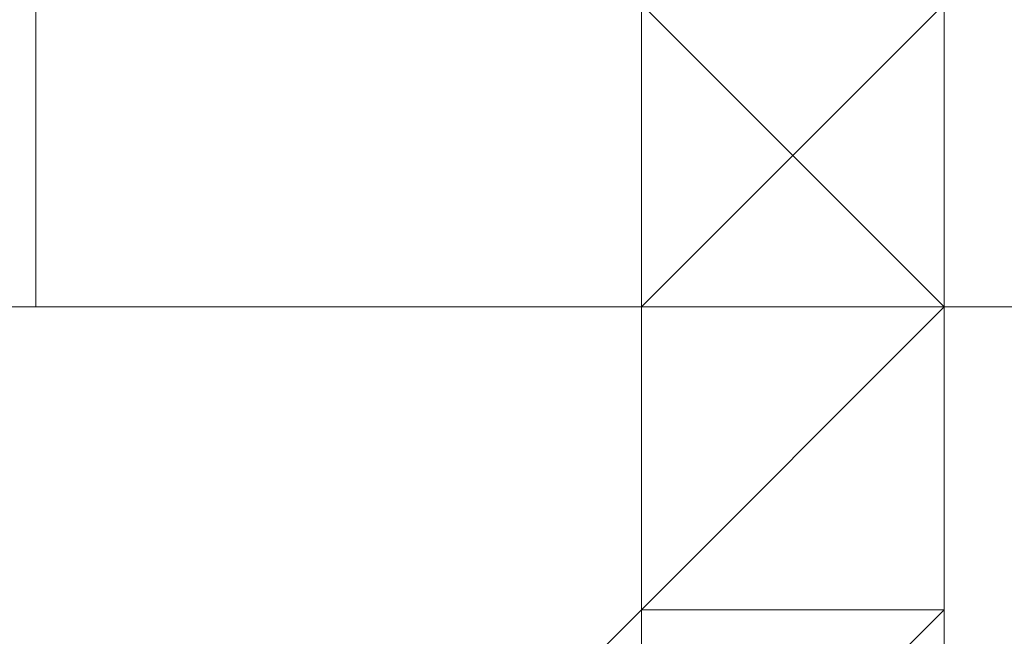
# Model space of a CAD drawing. Header units: inches. Extents: x -79624 to 52587, y -27526 to 10116.
# Tile 168 of 256: x 5666 to 5695, y -7676 to -7658. Entities that reach past the tile are written whole.
import ezdxf
from ezdxf import colors
from ezdxf.entities.mleader import LeaderData, LeaderLine
from ezdxf.math import Vec2, Vec3

# ---------------------------------------------------------------- set-up
doc = ezdxf.new("R2010")
doc.units = ezdxf.units.IN
doc.header["$MEASUREMENT"] = 0
doc.layers.add('- განათება', color=7, linetype='Continuous')
doc.layers.add('Dimensioning - General', color=7, linetype='Continuous')
doc.layers.add('- მექანიკური ნაწილი', color=7, linetype='Continuous', lineweight=18)
doc.styles.add('CT', font='ARIALN.TTF', dxfattribs={"height": 200})
doc.styles.add('GENERATED_STYLE_1', font='txt')
doc.dimstyles.new('GENERATED_STYLE__1', dxfattribs={"dimtxt": 100, "dimasz": 76, "dimexe": 0.18, "dimexo": 0.0625, "dimgap": 0, "dimtad": 0, "dimdec": 0, "dimlfac": 0.1, "dimzin": 0, "dimdsep": 46, "dimtxsty": 'GENERATED_STYLE_1', "dimblk": 'ARROWHEAD_5', "dimblk1": 'ARROWHEAD_5', "dimblk2": 'ARROWHEAD_5', "dimcen": 0.09, "dimse1": 1, "dimse2": 1, "dimclrd": 7, "dimclre": 7, "dimclrt": 7, "dimadec": 0, "dimazin": 0, "dimtfac": 1, "dimtdec": 4, "dimtmove": 0, "dimatfit": 3, "dimfxl": 1, "dimtolj": 1, "dimtzin": 0, "dimarcsym": 0})

# ---------------------------------------------------------------- blocks, each defined once
blk = doc.blocks.new('ARROWHEAD_5')
at = {"linetype": 'Continuous', "lineweight": 0}
blk.add_hatch(color=0, dxfattribs=at).paths.add_polyline_path([(-1, 0.2679), (0, 0), (-1, -0.2679)])
at = {"color": 0, "linetype": 'Continuous', "lineweight": 0}
blk.add_line((0, 0), (-1, 0), dxfattribs=at)
blk = doc.blocks.new('*D249')
at = {"layer": 'Defpoints', "color": 0, "linetype": 'Continuous', "transparency": 16777216}
for p in [(358.556, 209.203), (25258.556, 209.203), (1258.556, -26125.722)]:
    blk.add_point(p, dxfattribs=at)
at = {"layer": 'Dimensioning - General', "color": 7, "linetype": 'Continuous', "lineweight": -2, "transparency": 16777216}
for p, q in [((358.556, 133.203), (358.556, -12795.724)), ((358.556, -26049.722), (358.556, -13148.104))]:
    blk.add_line(p, q, dxfattribs=at)
at = {"layer": 'Dimensioning - General', "color": 7, "linetype": 'Continuous', "lineweight": -2, "transparency": 16777216, "xscale": 76.00000000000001, "yscale": 76.00000000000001, "zscale": 76.00000000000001}
for p, rotation in [((358.556, 209.203), 90), ((358.556, -26125.722), 270)]:
    blk.add_blockref('ARROWHEAD_5', p, dxfattribs=dict(at, rotation=rotation))
at = {"layer": 'Dimensioning - General', "color": 7, "linetype": 'Continuous', "lineweight": 13, "transparency": 16777216, "insert": (358.556, -12971.914), "char_height": 100, "attachment_point": 5, "rotation": 90, "style": 'GENERATED_STYLE_1'}
blk.add_mtext('\\A1;2633', dxfattribs=at)
blk = doc.blocks.new('_DotSmall')
at = {"color": 0, "linetype": 'ByBlock', "const_width": 0.5}
blk.add_lwpolyline([(-0.0625, 0, 1), (0.0625, 0, 1)], format="xyb", close=True, dxfattribs=at)

msp = doc.modelspace()

# ---------------------------------------------------------------- linework, layer by layer
at = {"layer": '- მექანიკური ნაწილი', "color": 7, "lineweight": 0}
for points in [[(5782.86193, -7037.67465), (5728.96977, -7037.67465), (5684.05963, -7037.67465), (5684.05963, -7199.35115), (5684.05963, -7702.34471), (5657.11354, -7702.34471), (5657.11354, -7855.03918), (5639.14949, -7855.03918), (5639.14949, -7890.96729)], [(5684.05963, -7199.35115), (5684.05963, -7702.34471), (5657.11354, -7702.34471), (5684.05963, -7702.34471), (5684.05963, -7855.03918), (5657.11354, -7855.03918), (5639.14949, -7855.03918), (5639.14949, -7890.96729)], [(5728.96977, -7199.35115), (5684.05963, -7199.35115), (5684.05963, -7702.34471)], [(5728.96977, -7199.35115), (5728.96977, -7702.34471), (5684.05963, -7702.34471), (5684.05963, -7199.35115)]]:
    msp.add_lwpolyline(points, dxfattribs=at)
msp.add_lwpolyline([(5648.13152, -7621.50646), (5881.66424, -7621.50646), (5863.70018, -7666.4166), (5630.16746, -7666.4166)], close=True, dxfattribs=at)
at = {"layer": '- მექანიკური ნაწილი', "lineweight": 0}
for points in [[(5630.16746, -7684.38065), (5630.16746, -7675.39862), (5621.18543, -7666.4166), (5621.18543, -7657.43457), (5630.16746, -7648.45254), (5630.16746, -7639.47051), (5639.14949, -7630.48848), (5648.13152, -7630.48848), (5657.11354, -7630.48848), (5666.09557, -7630.48848), (5675.0776, -7630.48848), (5684.05963, -7639.47051), (5693.04166, -7648.45254), (5693.04166, -7657.43457), (5693.04166, -7666.4166), (5693.04166, -7675.39862), (5684.05963, -7684.38065)], [(5666.09557, -7666.4166), (5666.09557, -7657.43457), (5666.09557, -7666.4166)], [(5684.05963, -7657.43457), (5684.05963, -7666.4166), (5684.05963, -7657.43457)], [(5684.05963, -7657.43457), (5684.05963, -7666.4166), (5684.05963, -7657.43457)], [(5684.05963, -7666.4166), (5684.05963, -7657.43457), (5684.05963, -7666.4166)], [(5684.05963, -7666.4166), (5684.05963, -7657.43457), (5684.05963, -7666.4166)], [(5684.05963, -7657.43457), (5684.05963, -7666.4166), (5684.05963, -7657.43457)], [(5684.05963, -7657.43457), (5684.05963, -7666.4166), (5684.05963, -7657.43457)], [(5684.05963, -7657.43457), (5684.05963, -7666.4166), (5684.05963, -7657.43457)], [(5684.05963, -7657.43457), (5684.05963, -7666.4166), (5684.05963, -7657.43457)], [(5684.05963, -7657.43457), (5684.05963, -7666.4166), (5684.05963, -7657.43457)], [(5684.05963, -7657.43457), (5684.05963, -7666.4166), (5684.05963, -7657.43457)], [(5684.05963, -7657.43457), (5684.05963, -7666.4166), (5684.05963, -7657.43457)], [(5684.05963, -7657.43457), (5684.05963, -7666.4166), (5684.05963, -7657.43457)], [(5684.05963, -7657.43457), (5684.05963, -7666.4166), (5684.05963, -7657.43457)], [(5693.04166, -7666.4166), (5684.05963, -7657.43457)], [(5693.04166, -7657.43457), (5693.04166, -7666.4166), (5693.04166, -7657.43457), (5693.04166, -7666.4166), (5693.04166, -7675.39862), (5684.05963, -7675.39862), (5693.04166, -7675.39862), (5684.05963, -7675.39862), (5693.04166, -7675.39862), (5693.04166, -7666.4166), (5693.04166, -7675.39862), (5684.05963, -7684.38065), (5684.05963, -7675.39862), (5684.05963, -7684.38065), (5684.05963, -7675.39862), (5684.05963, -7684.38065), (5684.05963, -7675.39862), (5684.05963, -7684.38065), (5684.05963, -7675.39862), (5684.05963, -7684.38065), (5693.04166, -7675.39862), (5693.04166, -7666.4166), (5693.04166, -7657.43457), (5693.04166, -7666.4166), (5684.05963, -7666.4166), (5693.04166, -7666.4166), (5684.05963, -7666.4166), (5693.04166, -7666.4166), (5684.05963, -7657.43457), (5684.05963, -7666.4166), (5693.04166, -7666.4166), (5684.05963, -7666.4166), (5693.04166, -7666.4166), (5684.05963, -7657.43457)], [(5684.05963, -7657.43457), (5684.05963, -7666.4166), (5684.05963, -7657.43457)], [(5684.05963, -7657.43457), (5684.05963, -7666.4166), (5684.05963, -7657.43457)], [(5684.05963, -7666.4166), (5684.05963, -7657.43457), (5684.05963, -7666.4166)], [(5684.05963, -7666.4166), (5684.05963, -7657.43457), (5684.05963, -7666.4166)], [(5684.05963, -7657.43457), (5684.05963, -7666.4166), (5684.05963, -7657.43457)], [(5684.05963, -7657.43457), (5684.05963, -7666.4166), (5684.05963, -7657.43457)], [(5684.05963, -7657.43457), (5684.05963, -7666.4166), (5684.05963, -7657.43457)], [(5684.05963, -7657.43457), (5684.05963, -7666.4166), (5684.05963, -7657.43457)], [(5684.05963, -7657.43457), (5684.05963, -7666.4166), (5684.05963, -7657.43457)], [(5684.05963, -7657.43457), (5684.05963, -7666.4166), (5684.05963, -7657.43457)], [(5684.05963, -7657.43457), (5684.05963, -7666.4166), (5684.05963, -7657.43457)], [(5684.05963, -7657.43457), (5684.05963, -7666.4166), (5684.05963, -7657.43457)], [(5684.05963, -7657.43457), (5684.05963, -7666.4166), (5684.05963, -7657.43457)], [(5684.05963, -7666.4166), (5693.04166, -7657.43457)], [(5684.05963, -7657.43457), (5684.05963, -7666.4166), (5684.05963, -7657.43457)], [(5684.05963, -7657.43457), (5684.05963, -7666.4166), (5684.05963, -7657.43457)], [(5684.05963, -7666.4166), (5684.05963, -7657.43457), (5684.05963, -7666.4166)], [(5684.05963, -7666.4166), (5684.05963, -7657.43457), (5684.05963, -7666.4166)], [(5684.05963, -7657.43457), (5684.05963, -7666.4166), (5684.05963, -7657.43457)], [(5684.05963, -7657.43457), (5684.05963, -7666.4166), (5684.05963, -7657.43457)], [(5684.05963, -7657.43457), (5684.05963, -7666.4166), (5684.05963, -7657.43457)], [(5684.05963, -7657.43457), (5684.05963, -7666.4166), (5684.05963, -7657.43457)], [(5684.05963, -7657.43457), (5684.05963, -7666.4166), (5684.05963, -7657.43457)], [(5684.05963, -7657.43457), (5684.05963, -7666.4166), (5684.05963, -7657.43457)], [(5684.05963, -7657.43457), (5684.05963, -7666.4166), (5684.05963, -7657.43457)], [(5684.05963, -7657.43457), (5684.05963, -7666.4166), (5684.05963, -7657.43457)], [(5684.05963, -7657.43457), (5684.05963, -7666.4166), (5684.05963, -7657.43457)], [(5693.04166, -7666.4166), (5693.04166, -7657.43457), (5693.04166, -7666.4166)], [(5693.04166, -7666.4166), (5693.04166, -7657.43457), (5693.04166, -7666.4166)], [(5693.04166, -7666.4166), (5693.04166, -7657.43457)], [(5693.04166, -7666.4166), (5693.04166, -7657.43457)], [(5693.04166, -7657.43457), (5693.04166, -7666.4166), (5693.04166, -7657.43457)], [(5693.04166, -7657.43457), (5693.04166, -7666.4166), (5693.04166, -7657.43457)], [(5693.04166, -7657.43457), (5693.04166, -7666.4166), (5693.04166, -7657.43457)], [(5693.04166, -7657.43457), (5693.04166, -7666.4166), (5693.04166, -7657.43457)], [(5693.04166, -7657.43457), (5693.04166, -7666.4166), (5693.04166, -7657.43457)], [(5693.04166, -7657.43457), (5693.04166, -7666.4166), (5693.04166, -7657.43457)], [(5693.04166, -7657.43457), (5693.04166, -7666.4166), (5693.04166, -7657.43457)], [(5693.04166, -7666.4166), (5693.04166, -7657.43457), (5693.04166, -7666.4166)], [(5693.04166, -7657.43457), (5693.04166, -7666.4166), (5693.04166, -7657.43457)], [(5693.04166, -7657.43457), (5693.04166, -7666.4166), (5693.04166, -7657.43457)], [(5693.04166, -7657.43457), (5693.04166, -7666.4166), (5693.04166, -7657.43457)], [(5693.04166, -7657.43457), (5693.04166, -7666.4166), (5693.04166, -7657.43457)], [(5693.04166, -7657.43457), (5693.04166, -7666.4166), (5693.04166, -7657.43457)], [(5693.04166, -7657.43457), (5693.04166, -7666.4166), (5693.04166, -7657.43457)], [(5693.04166, -7657.43457), (5693.04166, -7666.4166), (5693.04166, -7657.43457)], [(5693.04166, -7657.43457), (5693.04166, -7666.4166), (5693.04166, -7657.43457)], [(5693.04166, -7657.43457), (5693.04166, -7666.4166), (5693.04166, -7657.43457)], [(5693.04166, -7657.43457), (5693.04166, -7666.4166), (5693.04166, -7657.43457)], [(5693.04166, -7657.43457), (5693.04166, -7666.4166), (5693.04166, -7657.43457)], [(5693.04166, -7657.43457), (5693.04166, -7666.4166), (5693.04166, -7657.43457)], [(5693.04166, -7657.43457), (5693.04166, -7666.4166), (5693.04166, -7657.43457)], [(5693.04166, -7657.43457), (5693.04166, -7666.4166), (5693.04166, -7657.43457)], [(5693.04166, -7657.43457), (5693.04166, -7666.4166), (5693.04166, -7657.43457)], [(5693.04166, -7666.4166), (5693.04166, -7657.43457), (5693.04166, -7666.4166)], [(5693.04166, -7657.43457), (5693.04166, -7666.4166), (5693.04166, -7657.43457)], [(5693.04166, -7657.43457), (5693.04166, -7666.4166), (5693.04166, -7657.43457)], [(5693.04166, -7657.43457), (5693.04166, -7666.4166), (5693.04166, -7657.43457)], [(5693.04166, -7657.43457), (5693.04166, -7666.4166), (5693.04166, -7657.43457)], [(5693.04166, -7657.43457), (5693.04166, -7666.4166), (5693.04166, -7657.43457)], [(5693.04166, -7657.43457), (5693.04166, -7666.4166), (5693.04166, -7657.43457)], [(5693.04166, -7657.43457), (5693.04166, -7666.4166), (5693.04166, -7657.43457)], [(5693.04166, -7657.43457), (5693.04166, -7666.4166), (5693.04166, -7657.43457)], [(5693.04166, -7657.43457), (5693.04166, -7666.4166), (5693.04166, -7657.43457)], [(5693.04166, -7657.43457), (5693.04166, -7666.4166), (5693.04166, -7657.43457)], [(5693.04166, -7657.43457), (5693.04166, -7666.4166), (5693.04166, -7657.43457)], [(5693.04166, -7657.43457), (5693.04166, -7666.4166), (5693.04166, -7657.43457)], [(5693.04166, -7657.43457), (5693.04166, -7666.4166), (5693.04166, -7657.43457)], [(5693.04166, -7657.43457), (5693.04166, -7666.4166), (5693.04166, -7657.43457)], [(5693.04166, -7657.43457), (5693.04166, -7666.4166), (5693.04166, -7657.43457)], [(5693.04166, -7666.4166), (5693.04166, -7657.43457), (5693.04166, -7666.4166)], [(5693.04166, -7657.43457), (5693.04166, -7666.4166), (5693.04166, -7657.43457)], [(5693.04166, -7657.43457), (5693.04166, -7666.4166), (5693.04166, -7657.43457)], [(5693.04166, -7657.43457), (5693.04166, -7666.4166), (5693.04166, -7657.43457)], [(5693.04166, -7657.43457), (5693.04166, -7666.4166), (5693.04166, -7657.43457)], [(5693.04166, -7657.43457), (5693.04166, -7666.4166), (5693.04166, -7657.43457)], [(5693.04166, -7657.43457), (5693.04166, -7666.4166), (5693.04166, -7657.43457)], [(5693.04166, -7657.43457), (5693.04166, -7666.4166), (5693.04166, -7657.43457)], [(5693.04166, -7657.43457), (5693.04166, -7666.4166), (5693.04166, -7657.43457)], [(5693.04166, -7666.4166), (5693.04166, -7657.43457), (5693.04166, -7666.4166)], [(5693.04166, -7666.4166), (5693.04166, -7657.43457)], [(5657.11354, -7666.4166), (5666.09557, -7666.4166), (5657.11354, -7666.4166)], [(5666.09557, -7666.4166), (5666.09557, -7666.4166)], [(5684.05963, -7675.39862), (5693.04166, -7666.4166)], [(5693.04166, -7666.4166), (5684.05963, -7675.39862), (5693.04166, -7666.4166)], [(5693.04166, -7666.4166), (5684.05963, -7675.39862), (5693.04166, -7666.4166)], [(5684.05963, -7666.4166), (5684.05963, -7675.39862), (5684.05963, -7666.4166)], [(5684.05963, -7666.4166), (5684.05963, -7675.39862), (5684.05963, -7666.4166)], [(5684.05963, -7666.4166), (5684.05963, -7675.39862), (5684.05963, -7666.4166)], [(5684.05963, -7666.4166), (5684.05963, -7675.39862), (5684.05963, -7666.4166)], [(5684.05963, -7666.4166), (5684.05963, -7675.39862), (5684.05963, -7666.4166)], [(5684.05963, -7666.4166), (5684.05963, -7675.39862), (5684.05963, -7666.4166)], [(5684.05963, -7666.4166), (5684.05963, -7675.39862), (5684.05963, -7666.4166)], [(5684.05963, -7666.4166), (5684.05963, -7675.39862), (5684.05963, -7666.4166)], [(5684.05963, -7666.4166), (5684.05963, -7675.39862), (5684.05963, -7666.4166)], [(5684.05963, -7666.4166), (5684.05963, -7675.39862), (5684.05963, -7666.4166)], [(5684.05963, -7666.4166), (5684.05963, -7675.39862), (5684.05963, -7666.4166)], [(5684.05963, -7666.4166), (5684.05963, -7675.39862), (5684.05963, -7666.4166)], [(5684.05963, -7666.4166), (5684.05963, -7675.39862), (5684.05963, -7666.4166)], [(5684.05963, -7666.4166), (5684.05963, -7675.39862), (5684.05963, -7666.4166)], [(5693.04166, -7666.4166), (5684.05963, -7675.39862), (5693.04166, -7666.4166)], [(5693.04166, -7666.4166), (5684.05963, -7675.39862), (5693.04166, -7666.4166)], [(5693.04166, -7666.4166), (5684.05963, -7666.4166)], [(5684.05963, -7666.4166), (5684.05963, -7666.4166)], [(5684.05963, -7666.4166), (5684.05963, -7666.4166)], [(5684.05963, -7666.4166), (5684.05963, -7666.4166)], [(5684.05963, -7666.4166), (5684.05963, -7666.4166)], [(5684.05963, -7666.4166), (5693.04166, -7666.4166), (5684.05963, -7666.4166)], [(5684.05963, -7666.4166), (5684.05963, -7666.4166)], [(5684.05963, -7666.4166), (5684.05963, -7666.4166)], [(5684.05963, -7666.4166), (5684.05963, -7666.4166)], [(5684.05963, -7666.4166), (5684.05963, -7666.4166)], [(5684.05963, -7666.4166), (5684.05963, -7666.4166)], [(5684.05963, -7666.4166), (5684.05963, -7666.4166)], [(5684.05963, -7666.4166), (5684.05963, -7666.4166)], [(5684.05963, -7666.4166), (5684.05963, -7666.4166)], [(5684.05963, -7666.4166), (5684.05963, -7666.4166)], [(5684.05963, -7666.4166), (5693.04166, -7666.4166)], [(5684.05963, -7675.39862), (5693.04166, -7666.4166)], [(5693.04166, -7666.4166), (5684.05963, -7675.39862), (5693.04166, -7666.4166)], [(5693.04166, -7666.4166), (5684.05963, -7675.39862), (5693.04166, -7666.4166)], [(5684.05963, -7666.4166), (5684.05963, -7675.39862), (5684.05963, -7666.4166)], [(5684.05963, -7666.4166), (5684.05963, -7675.39862), (5684.05963, -7666.4166)], [(5684.05963, -7666.4166), (5684.05963, -7675.39862), (5684.05963, -7666.4166)], [(5684.05963, -7666.4166), (5684.05963, -7675.39862), (5684.05963, -7666.4166)], [(5684.05963, -7666.4166), (5684.05963, -7675.39862), (5684.05963, -7666.4166)], [(5684.05963, -7666.4166), (5684.05963, -7675.39862), (5684.05963, -7666.4166)], [(5684.05963, -7666.4166), (5684.05963, -7675.39862), (5684.05963, -7666.4166)], [(5684.05963, -7666.4166), (5684.05963, -7675.39862), (5684.05963, -7666.4166)], [(5684.05963, -7666.4166), (5684.05963, -7675.39862), (5684.05963, -7666.4166)], [(5684.05963, -7666.4166), (5684.05963, -7675.39862), (5684.05963, -7666.4166)], [(5684.05963, -7666.4166), (5684.05963, -7675.39862), (5684.05963, -7666.4166)], [(5684.05963, -7666.4166), (5684.05963, -7675.39862), (5684.05963, -7666.4166)], [(5684.05963, -7666.4166), (5684.05963, -7675.39862), (5684.05963, -7666.4166)], [(5684.05963, -7666.4166), (5684.05963, -7675.39862), (5684.05963, -7666.4166)], [(5693.04166, -7666.4166), (5684.05963, -7675.39862), (5693.04166, -7666.4166)], [(5693.04166, -7666.4166), (5684.05963, -7675.39862), (5693.04166, -7666.4166)], [(5693.04166, -7666.4166), (5684.05963, -7675.39862)], [(5684.05963, -7666.4166), (5684.05963, -7666.4166)], [(5684.05963, -7666.4166), (5684.05963, -7666.4166)], [(5684.05963, -7666.4166), (5684.05963, -7666.4166)], [(5684.05963, -7666.4166), (5684.05963, -7666.4166)], [(5684.05963, -7666.4166), (5693.04166, -7666.4166), (5684.05963, -7666.4166)], [(5684.05963, -7666.4166), (5684.05963, -7666.4166)], [(5684.05963, -7666.4166), (5684.05963, -7666.4166)], [(5684.05963, -7666.4166), (5684.05963, -7666.4166)], [(5684.05963, -7666.4166), (5684.05963, -7666.4166)], [(5684.05963, -7666.4166), (5684.05963, -7666.4166)], [(5684.05963, -7666.4166), (5684.05963, -7666.4166)], [(5684.05963, -7666.4166), (5684.05963, -7666.4166)], [(5684.05963, -7666.4166), (5684.05963, -7666.4166)], [(5684.05963, -7666.4166), (5684.05963, -7666.4166)], [(5684.05963, -7675.39862), (5693.04166, -7666.4166)], [(5693.04166, -7666.4166), (5684.05963, -7675.39862), (5693.04166, -7666.4166)], [(5693.04166, -7666.4166), (5684.05963, -7675.39862), (5693.04166, -7666.4166)], [(5684.05963, -7666.4166), (5684.05963, -7675.39862), (5684.05963, -7666.4166)], [(5684.05963, -7666.4166), (5684.05963, -7675.39862), (5684.05963, -7666.4166)], [(5684.05963, -7666.4166), (5684.05963, -7675.39862), (5684.05963, -7666.4166)], [(5684.05963, -7666.4166), (5684.05963, -7675.39862), (5684.05963, -7666.4166)], [(5684.05963, -7666.4166), (5684.05963, -7675.39862), (5684.05963, -7666.4166)], [(5684.05963, -7666.4166), (5684.05963, -7675.39862), (5684.05963, -7666.4166)], [(5684.05963, -7666.4166), (5684.05963, -7675.39862), (5684.05963, -7666.4166)], [(5684.05963, -7666.4166), (5684.05963, -7675.39862), (5684.05963, -7666.4166)], [(5684.05963, -7666.4166), (5684.05963, -7675.39862), (5684.05963, -7666.4166)], [(5684.05963, -7666.4166), (5684.05963, -7675.39862), (5684.05963, -7666.4166)], [(5684.05963, -7666.4166), (5684.05963, -7675.39862), (5684.05963, -7666.4166)], [(5684.05963, -7666.4166), (5684.05963, -7675.39862), (5684.05963, -7666.4166)], [(5684.05963, -7666.4166), (5684.05963, -7675.39862), (5684.05963, -7666.4166)], [(5684.05963, -7666.4166), (5684.05963, -7675.39862), (5684.05963, -7666.4166)], [(5693.04166, -7666.4166), (5684.05963, -7675.39862), (5693.04166, -7666.4166)], [(5693.04166, -7666.4166), (5684.05963, -7675.39862), (5693.04166, -7666.4166)], [(5693.04166, -7666.4166), (5684.05963, -7666.4166)], [(5684.05963, -7666.4166), (5684.05963, -7666.4166)], [(5684.05963, -7666.4166), (5684.05963, -7666.4166)], [(5684.05963, -7666.4166), (5684.05963, -7666.4166)], [(5684.05963, -7666.4166), (5684.05963, -7666.4166)], [(5684.05963, -7666.4166), (5693.04166, -7666.4166), (5684.05963, -7666.4166)], [(5684.05963, -7666.4166), (5684.05963, -7666.4166)], [(5684.05963, -7666.4166), (5684.05963, -7666.4166)], [(5684.05963, -7666.4166), (5684.05963, -7666.4166)], [(5684.05963, -7666.4166), (5684.05963, -7666.4166)], [(5684.05963, -7666.4166), (5684.05963, -7666.4166)], [(5684.05963, -7666.4166), (5684.05963, -7666.4166)], [(5684.05963, -7666.4166), (5684.05963, -7666.4166)], [(5684.05963, -7666.4166), (5684.05963, -7666.4166)], [(5684.05963, -7666.4166), (5684.05963, -7666.4166)], [(5693.04166, -7675.39862), (5693.04166, -7666.4166), (5693.04166, -7675.39862)], [(5693.04166, -7666.4166), (5693.04166, -7666.4166)], [(5693.04166, -7675.39862), (5693.04166, -7666.4166), (5693.04166, -7675.39862)], [(5693.04166, -7666.4166), (5693.04166, -7666.4166)], [(5693.04166, -7666.4166), (5693.04166, -7675.39862), (5693.04166, -7666.4166)], [(5693.04166, -7666.4166), (5693.04166, -7675.39862), (5693.04166, -7666.4166)], [(5693.04166, -7666.4166), (5693.04166, -7675.39862), (5693.04166, -7666.4166)], [(5693.04166, -7666.4166), (5693.04166, -7675.39862), (5693.04166, -7666.4166)], [(5693.04166, -7666.4166), (5693.04166, -7675.39862), (5693.04166, -7666.4166)], [(5693.04166, -7675.39862), (5693.04166, -7666.4166)], [(5693.04166, -7666.4166), (5693.04166, -7675.39862), (5693.04166, -7666.4166)], [(5693.04166, -7666.4166), (5693.04166, -7675.39862), (5693.04166, -7666.4166)], [(5693.04166, -7666.4166), (5693.04166, -7675.39862), (5693.04166, -7666.4166)], [(5693.04166, -7666.4166), (5693.04166, -7675.39862), (5693.04166, -7666.4166)], [(5693.04166, -7666.4166), (5693.04166, -7675.39862), (5693.04166, -7666.4166)], [(5693.04166, -7666.4166), (5693.04166, -7666.4166)], [(5693.04166, -7666.4166), (5693.04166, -7666.4166)], [(5693.04166, -7666.4166), (5693.04166, -7666.4166)], [(5693.04166, -7666.4166), (5693.04166, -7666.4166)], [(5693.04166, -7666.4166), (5693.04166, -7666.4166)], [(5693.04166, -7666.4166), (5693.04166, -7666.4166)], [(5693.04166, -7666.4166), (5693.04166, -7666.4166)], [(5693.04166, -7666.4166), (5693.04166, -7666.4166)], [(5693.04166, -7666.4166), (5693.04166, -7666.4166)], [(5693.04166, -7666.4166), (5693.04166, -7666.4166)], [(5693.04166, -7666.4166), (5693.04166, -7666.4166)], [(5693.04166, -7666.4166), (5693.04166, -7666.4166)], [(5693.04166, -7666.4166), (5693.04166, -7666.4166)], [(5693.04166, -7666.4166), (5693.04166, -7666.4166)], [(5693.04166, -7666.4166), (5693.04166, -7666.4166)], [(5693.04166, -7666.4166), (5693.04166, -7666.4166)], [(5693.04166, -7666.4166), (5693.04166, -7666.4166)], [(5693.04166, -7666.4166), (5693.04166, -7675.39862), (5693.04166, -7666.4166)], [(5693.04166, -7666.4166), (5693.04166, -7675.39862), (5693.04166, -7666.4166)], [(5693.04166, -7666.4166), (5693.04166, -7675.39862), (5693.04166, -7666.4166)], [(5693.04166, -7666.4166), (5693.04166, -7675.39862), (5693.04166, -7666.4166)], [(5693.04166, -7666.4166), (5693.04166, -7675.39862), (5693.04166, -7666.4166)], [(5693.04166, -7666.4166), (5693.04166, -7675.39862)], [(5693.04166, -7666.4166), (5693.04166, -7675.39862), (5693.04166, -7666.4166)], [(5693.04166, -7666.4166), (5693.04166, -7675.39862), (5693.04166, -7666.4166)], [(5693.04166, -7666.4166), (5693.04166, -7675.39862), (5693.04166, -7666.4166)], [(5693.04166, -7666.4166), (5693.04166, -7675.39862), (5693.04166, -7666.4166)], [(5693.04166, -7666.4166), (5693.04166, -7675.39862), (5693.04166, -7666.4166)], [(5693.04166, -7666.4166), (5693.04166, -7666.4166)], [(5693.04166, -7666.4166), (5693.04166, -7666.4166)], [(5693.04166, -7666.4166), (5693.04166, -7666.4166)], [(5693.04166, -7666.4166), (5693.04166, -7666.4166)], [(5693.04166, -7666.4166), (5693.04166, -7666.4166)], [(5693.04166, -7666.4166), (5693.04166, -7666.4166)], [(5693.04166, -7666.4166), (5693.04166, -7666.4166)], [(5693.04166, -7666.4166), (5693.04166, -7666.4166)], [(5693.04166, -7666.4166), (5693.04166, -7666.4166)], [(5693.04166, -7666.4166), (5693.04166, -7666.4166)], [(5693.04166, -7666.4166), (5693.04166, -7666.4166)], [(5693.04166, -7666.4166), (5693.04166, -7666.4166)], [(5693.04166, -7666.4166), (5693.04166, -7666.4166)], [(5693.04166, -7666.4166), (5693.04166, -7666.4166)], [(5693.04166, -7666.4166), (5693.04166, -7666.4166)], [(5693.04166, -7666.4166), (5693.04166, -7666.4166)], [(5693.04166, -7666.4166), (5693.04166, -7666.4166)], [(5693.04166, -7666.4166), (5693.04166, -7675.39862), (5693.04166, -7666.4166)], [(5693.04166, -7666.4166), (5693.04166, -7675.39862), (5693.04166, -7666.4166)], [(5693.04166, -7666.4166), (5693.04166, -7675.39862), (5693.04166, -7666.4166)], [(5693.04166, -7666.4166), (5693.04166, -7675.39862), (5693.04166, -7666.4166)], [(5693.04166, -7666.4166), (5693.04166, -7675.39862), (5693.04166, -7666.4166)], [(5693.04166, -7666.4166), (5693.04166, -7675.39862)], [(5693.04166, -7666.4166), (5693.04166, -7675.39862), (5693.04166, -7666.4166)], [(5693.04166, -7666.4166), (5693.04166, -7675.39862), (5693.04166, -7666.4166)], [(5693.04166, -7666.4166), (5693.04166, -7675.39862), (5693.04166, -7666.4166)], [(5693.04166, -7666.4166), (5693.04166, -7675.39862), (5693.04166, -7666.4166)], [(5693.04166, -7666.4166), (5693.04166, -7675.39862), (5693.04166, -7666.4166)], [(5693.04166, -7666.4166), (5693.04166, -7666.4166)], [(5693.04166, -7666.4166), (5693.04166, -7666.4166)], [(5693.04166, -7666.4166), (5693.04166, -7666.4166)], [(5693.04166, -7666.4166), (5693.04166, -7666.4166)], [(5693.04166, -7666.4166), (5693.04166, -7666.4166)], [(5693.04166, -7666.4166), (5693.04166, -7666.4166)], [(5693.04166, -7666.4166), (5693.04166, -7666.4166)], [(5693.04166, -7666.4166), (5693.04166, -7666.4166)], [(5693.04166, -7666.4166), (5693.04166, -7666.4166)], [(5693.04166, -7666.4166), (5693.04166, -7666.4166)], [(5693.04166, -7666.4166), (5693.04166, -7666.4166)], [(5693.04166, -7666.4166), (5693.04166, -7666.4166)], [(5693.04166, -7666.4166), (5693.04166, -7666.4166)], [(5693.04166, -7666.4166), (5693.04166, -7666.4166)], [(5693.04166, -7666.4166), (5693.04166, -7666.4166)], [(5693.04166, -7666.4166), (5693.04166, -7666.4166)], [(5693.04166, -7666.4166), (5693.04166, -7666.4166)], [(5693.04166, -7675.39862), (5693.04166, -7666.4166), (5693.04166, -7675.39862)], [(5693.04166, -7666.4166), (5693.04166, -7666.4166)], [(5693.04166, -7666.4166), (5693.04166, -7666.4166)], [(5693.04166, -7666.4166), (5693.04166, -7666.4166)], [(5684.05963, -7675.39862), (5675.0776, -7684.38065), (5684.05963, -7675.39862)], [(5684.05963, -7675.39862), (5675.0776, -7684.38065), (5684.05963, -7675.39862)], [(5684.05963, -7675.39862), (5675.0776, -7684.38065), (5684.05963, -7675.39862)], [(5684.05963, -7675.39862), (5675.0776, -7684.38065), (5684.05963, -7675.39862)], [(5684.05963, -7675.39862), (5675.0776, -7684.38065), (5684.05963, -7675.39862)], [(5684.05963, -7675.39862), (5675.0776, -7684.38065), (5684.05963, -7675.39862)], [(5684.05963, -7675.39862), (5675.0776, -7684.38065), (5684.05963, -7675.39862)], [(5684.05963, -7675.39862), (5675.0776, -7684.38065), (5684.05963, -7675.39862)], [(5684.05963, -7675.39862), (5675.0776, -7684.38065), (5684.05963, -7675.39862)], [(5684.05963, -7675.39862), (5675.0776, -7684.38065), (5684.05963, -7675.39862)], [(5684.05963, -7675.39862), (5675.0776, -7684.38065), (5684.05963, -7675.39862)], [(5684.05963, -7675.39862), (5675.0776, -7684.38065), (5684.05963, -7675.39862)], [(5684.05963, -7675.39862), (5675.0776, -7684.38065), (5684.05963, -7675.39862)], [(5684.05963, -7675.39862), (5675.0776, -7684.38065), (5684.05963, -7675.39862)], [(5684.05963, -7675.39862), (5675.0776, -7684.38065), (5684.05963, -7675.39862)], [(5684.05963, -7675.39862), (5675.0776, -7684.38065), (5684.05963, -7675.39862)], [(5684.05963, -7675.39862), (5675.0776, -7684.38065), (5684.05963, -7675.39862)], [(5684.05963, -7675.39862), (5675.0776, -7684.38065), (5684.05963, -7675.39862)], [(5684.05963, -7675.39862), (5675.0776, -7684.38065), (5684.05963, -7675.39862)], [(5684.05963, -7675.39862), (5675.0776, -7684.38065), (5684.05963, -7675.39862)], [(5684.05963, -7675.39862), (5675.0776, -7684.38065), (5684.05963, -7675.39862)], [(5684.05963, -7675.39862), (5675.0776, -7684.38065), (5684.05963, -7675.39862)], [(5684.05963, -7675.39862), (5675.0776, -7684.38065), (5684.05963, -7675.39862)], [(5684.05963, -7675.39862), (5675.0776, -7684.38065), (5684.05963, -7675.39862)], [(5684.05963, -7684.38065), (5684.05963, -7675.39862), (5675.0776, -7684.38065)], [(5675.0776, -7684.38065), (5684.05963, -7675.39862), (5684.05963, -7684.38065)], [(5675.0776, -7684.38065), (5684.05963, -7675.39862)], [(5684.05963, -7675.39862), (5675.0776, -7684.38065), (5684.05963, -7675.39862)], [(5684.05963, -7675.39862), (5675.0776, -7684.38065), (5684.05963, -7675.39862)], [(5684.05963, -7675.39862), (5675.0776, -7684.38065), (5684.05963, -7675.39862)], [(5684.05963, -7675.39862), (5675.0776, -7684.38065), (5684.05963, -7675.39862)], [(5684.05963, -7675.39862), (5675.0776, -7684.38065), (5684.05963, -7675.39862)], [(5684.05963, -7675.39862), (5675.0776, -7684.38065), (5684.05963, -7675.39862)], [(5684.05963, -7675.39862), (5675.0776, -7684.38065), (5684.05963, -7675.39862)], [(5684.05963, -7675.39862), (5675.0776, -7684.38065), (5684.05963, -7675.39862)], [(5684.05963, -7675.39862), (5675.0776, -7684.38065), (5684.05963, -7675.39862)], [(5684.05963, -7675.39862), (5675.0776, -7684.38065), (5684.05963, -7675.39862)], [(5684.05963, -7675.39862), (5675.0776, -7684.38065), (5684.05963, -7675.39862)], [(5684.05963, -7675.39862), (5675.0776, -7684.38065), (5684.05963, -7675.39862)], [(5684.05963, -7684.38065), (5693.04166, -7675.39862), (5684.05963, -7684.38065)], [(5684.05963, -7675.39862), (5684.05963, -7684.38065), (5684.05963, -7675.39862)], [(5684.05963, -7675.39862), (5684.05963, -7684.38065), (5684.05963, -7675.39862)], [(5684.05963, -7675.39862), (5684.05963, -7684.38065), (5684.05963, -7675.39862)], [(5684.05963, -7675.39862), (5684.05963, -7684.38065), (5684.05963, -7675.39862)], [(5693.04166, -7675.39862), (5684.05963, -7684.38065), (5693.04166, -7675.39862)], [(5693.04166, -7675.39862), (5684.05963, -7684.38065), (5693.04166, -7675.39862)], [(5693.04166, -7675.39862), (5684.05963, -7684.38065), (5693.04166, -7675.39862)], [(5693.04166, -7675.39862), (5684.05963, -7684.38065), (5693.04166, -7675.39862)], [(5684.05963, -7675.39862), (5693.04166, -7675.39862)], [(5684.05963, -7675.39862), (5693.04166, -7675.39862), (5684.05963, -7675.39862)], [(5684.05963, -7675.39862), (5684.05963, -7675.39862)], [(5684.05963, -7684.38065), (5684.05963, -7675.39862), (5684.05963, -7684.38065)], [(5684.05963, -7675.39862), (5684.05963, -7684.38065), (5684.05963, -7675.39862)], [(5684.05963, -7675.39862), (5684.05963, -7684.38065), (5684.05963, -7675.39862)], [(5684.05963, -7675.39862), (5684.05963, -7684.38065), (5684.05963, -7675.39862)], [(5693.04166, -7675.39862), (5684.05963, -7684.38065), (5693.04166, -7675.39862)], [(5693.04166, -7675.39862), (5684.05963, -7684.38065), (5693.04166, -7675.39862)], [(5693.04166, -7675.39862), (5684.05963, -7684.38065), (5693.04166, -7675.39862)], [(5693.04166, -7675.39862), (5684.05963, -7684.38065), (5693.04166, -7675.39862)], [(5693.04166, -7675.39862), (5684.05963, -7684.38065), (5693.04166, -7675.39862)], [(5693.04166, -7675.39862), (5684.05963, -7675.39862)], [(5684.05963, -7675.39862), (5684.05963, -7675.39862)], [(5684.05963, -7675.39862), (5684.05963, -7675.39862)], [(5684.05963, -7675.39862), (5684.05963, -7675.39862)], [(5684.05963, -7675.39862), (5684.05963, -7675.39862)], [(5684.05963, -7675.39862), (5684.05963, -7675.39862)], [(5684.05963, -7675.39862), (5684.05963, -7675.39862)], [(5684.05963, -7675.39862), (5684.05963, -7675.39862)], [(5684.05963, -7675.39862), (5684.05963, -7675.39862)], [(5684.05963, -7675.39862), (5684.05963, -7675.39862)], [(5684.05963, -7675.39862), (5684.05963, -7675.39862)], [(5684.05963, -7675.39862), (5684.05963, -7675.39862)], [(5684.05963, -7675.39862), (5684.05963, -7675.39862)], [(5684.05963, -7675.39862), (5684.05963, -7675.39862)], [(5684.05963, -7675.39862), (5684.05963, -7675.39862)], [(5684.05963, -7675.39862), (5684.05963, -7675.39862)], [(5684.05963, -7675.39862), (5684.05963, -7675.39862)], [(5684.05963, -7675.39862), (5684.05963, -7675.39862)], [(5684.05963, -7675.39862), (5684.05963, -7675.39862)], [(5684.05963, -7675.39862), (5684.05963, -7675.39862)], [(5684.05963, -7675.39862), (5684.05963, -7675.39862)], [(5684.05963, -7675.39862), (5684.05963, -7684.38065), (5684.05963, -7675.39862)], [(5684.05963, -7675.39862), (5684.05963, -7684.38065), (5684.05963, -7675.39862)], [(5684.05963, -7675.39862), (5684.05963, -7684.38065), (5684.05963, -7675.39862)], [(5684.05963, -7675.39862), (5684.05963, -7684.38065), (5684.05963, -7675.39862)], [(5693.04166, -7675.39862), (5684.05963, -7684.38065), (5693.04166, -7675.39862)], [(5693.04166, -7675.39862), (5684.05963, -7684.38065), (5693.04166, -7675.39862)], [(5693.04166, -7675.39862), (5684.05963, -7684.38065), (5693.04166, -7675.39862)], [(5693.04166, -7675.39862), (5684.05963, -7684.38065), (5693.04166, -7675.39862)], [(5693.04166, -7675.39862), (5684.05963, -7684.38065)], [(5684.05963, -7675.39862), (5693.04166, -7675.39862), (5684.05963, -7675.39862)], [(5684.05963, -7675.39862), (5684.05963, -7675.39862)], [(5684.05963, -7684.38065), (5684.05963, -7675.39862), (5684.05963, -7684.38065)], [(5684.05963, -7675.39862), (5684.05963, -7684.38065), (5684.05963, -7675.39862)], [(5684.05963, -7675.39862), (5684.05963, -7684.38065), (5684.05963, -7675.39862)], [(5684.05963, -7675.39862), (5684.05963, -7684.38065), (5684.05963, -7675.39862)], [(5693.04166, -7675.39862), (5684.05963, -7684.38065), (5693.04166, -7675.39862)], [(5693.04166, -7675.39862), (5684.05963, -7684.38065), (5693.04166, -7675.39862)], [(5693.04166, -7675.39862), (5684.05963, -7684.38065), (5693.04166, -7675.39862)], [(5693.04166, -7675.39862), (5684.05963, -7684.38065), (5693.04166, -7675.39862)], [(5693.04166, -7675.39862), (5684.05963, -7684.38065), (5693.04166, -7675.39862)], [(5684.05963, -7675.39862), (5684.05963, -7675.39862)], [(5684.05963, -7675.39862), (5684.05963, -7675.39862)], [(5684.05963, -7675.39862), (5684.05963, -7675.39862)], [(5684.05963, -7675.39862), (5684.05963, -7675.39862)], [(5684.05963, -7675.39862), (5684.05963, -7675.39862)], [(5684.05963, -7675.39862), (5684.05963, -7675.39862)], [(5684.05963, -7675.39862), (5684.05963, -7675.39862)], [(5684.05963, -7675.39862), (5684.05963, -7675.39862)], [(5684.05963, -7675.39862), (5684.05963, -7675.39862)], [(5684.05963, -7675.39862), (5684.05963, -7675.39862)], [(5684.05963, -7675.39862), (5684.05963, -7675.39862)], [(5684.05963, -7675.39862), (5684.05963, -7675.39862)], [(5684.05963, -7675.39862), (5684.05963, -7675.39862)], [(5684.05963, -7675.39862), (5684.05963, -7675.39862)], [(5684.05963, -7675.39862), (5684.05963, -7675.39862)], [(5684.05963, -7675.39862), (5684.05963, -7675.39862)], [(5684.05963, -7675.39862), (5684.05963, -7675.39862)], [(5684.05963, -7675.39862), (5684.05963, -7675.39862)], [(5684.05963, -7675.39862), (5684.05963, -7675.39862)], [(5684.05963, -7675.39862), (5684.05963, -7675.39862)], [(5684.05963, -7675.39862), (5693.04166, -7675.39862)], [(5684.05963, -7684.38065), (5684.05963, -7675.39862), (5684.05963, -7684.38065)], [(5684.05963, -7675.39862), (5684.05963, -7684.38065), (5684.05963, -7675.39862)], [(5684.05963, -7675.39862), (5684.05963, -7684.38065), (5684.05963, -7675.39862)], [(5684.05963, -7675.39862), (5684.05963, -7684.38065), (5684.05963, -7675.39862)], [(5684.05963, -7675.39862), (5684.05963, -7684.38065), (5684.05963, -7675.39862)], [(5693.04166, -7675.39862), (5684.05963, -7684.38065), (5693.04166, -7675.39862)], [(5693.04166, -7675.39862), (5684.05963, -7684.38065), (5693.04166, -7675.39862)], [(5693.04166, -7675.39862), (5684.05963, -7684.38065), (5693.04166, -7675.39862)], [(5693.04166, -7675.39862), (5684.05963, -7684.38065), (5693.04166, -7675.39862)], [(5693.04166, -7675.39862), (5684.05963, -7684.38065)], [(5684.05963, -7675.39862), (5693.04166, -7675.39862), (5684.05963, -7675.39862)], [(5684.05963, -7675.39862), (5684.05963, -7675.39862)], [(5684.05963, -7684.38065), (5684.05963, -7675.39862), (5684.05963, -7684.38065)], [(5684.05963, -7675.39862), (5684.05963, -7684.38065), (5684.05963, -7675.39862)], [(5684.05963, -7675.39862), (5684.05963, -7684.38065), (5684.05963, -7675.39862)], [(5684.05963, -7675.39862), (5684.05963, -7684.38065), (5684.05963, -7675.39862)], [(5693.04166, -7675.39862), (5684.05963, -7684.38065), (5693.04166, -7675.39862)], [(5693.04166, -7675.39862), (5684.05963, -7684.38065), (5693.04166, -7675.39862)], [(5693.04166, -7675.39862), (5684.05963, -7684.38065), (5693.04166, -7675.39862)], [(5693.04166, -7675.39862), (5684.05963, -7684.38065), (5693.04166, -7675.39862)], [(5693.04166, -7675.39862), (5684.05963, -7684.38065), (5693.04166, -7675.39862)], [(5684.05963, -7675.39862), (5684.05963, -7675.39862)], [(5684.05963, -7675.39862), (5684.05963, -7675.39862)], [(5684.05963, -7675.39862), (5684.05963, -7675.39862)], [(5684.05963, -7675.39862), (5684.05963, -7675.39862)], [(5684.05963, -7675.39862), (5684.05963, -7675.39862)], [(5684.05963, -7675.39862), (5684.05963, -7675.39862)], [(5684.05963, -7675.39862), (5684.05963, -7675.39862)], [(5684.05963, -7675.39862), (5684.05963, -7675.39862)], [(5684.05963, -7675.39862), (5684.05963, -7675.39862)], [(5684.05963, -7675.39862), (5684.05963, -7675.39862)], [(5684.05963, -7675.39862), (5684.05963, -7675.39862)], [(5684.05963, -7675.39862), (5684.05963, -7675.39862)], [(5684.05963, -7675.39862), (5684.05963, -7675.39862)], [(5684.05963, -7675.39862), (5684.05963, -7675.39862)], [(5684.05963, -7675.39862), (5684.05963, -7675.39862)], [(5684.05963, -7675.39862), (5684.05963, -7675.39862)], [(5684.05963, -7675.39862), (5684.05963, -7675.39862)], [(5684.05963, -7675.39862), (5684.05963, -7675.39862)], [(5684.05963, -7675.39862), (5684.05963, -7675.39862)], [(5684.05963, -7675.39862), (5684.05963, -7675.39862)], [(5684.05963, -7684.38065), (5693.04166, -7675.39862), (5684.05963, -7684.38065)], [(5693.04166, -7675.39862), (5693.04166, -7675.39862)], [(5693.04166, -7675.39862), (5693.04166, -7675.39862)], [(5693.04166, -7675.39862), (5693.04166, -7675.39862)], [(5693.04166, -7675.39862), (5693.04166, -7675.39862)], [(5693.04166, -7675.39862), (5693.04166, -7675.39862)], [(5693.04166, -7675.39862), (5693.04166, -7675.39862)], [(5693.04166, -7675.39862), (5693.04166, -7675.39862)], [(5693.04166, -7675.39862), (5693.04166, -7675.39862)], [(5693.04166, -7675.39862), (5693.04166, -7675.39862)], [(5693.04166, -7675.39862), (5693.04166, -7675.39862)], [(5693.04166, -7675.39862), (5693.04166, -7675.39862)], [(5693.04166, -7675.39862), (5693.04166, -7675.39862)], [(5693.04166, -7675.39862), (5693.04166, -7675.39862)], [(5693.04166, -7675.39862), (5693.04166, -7675.39862)], [(5693.04166, -7675.39862), (5693.04166, -7675.39862)], [(5693.04166, -7675.39862), (5693.04166, -7675.39862)], [(5693.04166, -7675.39862), (5693.04166, -7675.39862)], [(5693.04166, -7675.39862), (5693.04166, -7675.39862)], [(5693.04166, -7675.39862), (5693.04166, -7675.39862)], [(5693.04166, -7675.39862), (5693.04166, -7675.39862)], [(5693.04166, -7675.39862), (5693.04166, -7675.39862)], [(5693.04166, -7675.39862), (5693.04166, -7675.39862)], [(5693.04166, -7675.39862), (5693.04166, -7675.39862)], [(5693.04166, -7675.39862), (5693.04166, -7675.39862)], [(5693.04166, -7675.39862), (5693.04166, -7675.39862)], [(5693.04166, -7675.39862), (5693.04166, -7675.39862)], [(5693.04166, -7675.39862), (5693.04166, -7675.39862)], [(5693.04166, -7675.39862), (5693.04166, -7675.39862)], [(5693.04166, -7675.39862), (5693.04166, -7675.39862)], [(5693.04166, -7675.39862), (5693.04166, -7675.39862)], [(5693.04166, -7675.39862), (5693.04166, -7675.39862)], [(5693.04166, -7675.39862), (5693.04166, -7675.39862)], [(5693.04166, -7675.39862), (5693.04166, -7675.39862)]]:
    msp.add_lwpolyline(points, dxfattribs=at)
for points in [[(5684.05963, -7657.43457), (5693.04166, -7657.43457), (5684.05963, -7666.4166)], [(5693.04166, -7657.43457), (5684.05963, -7657.43457), (5693.04166, -7666.4166)], [(5684.05963, -7666.4166), (5684.05963, -7657.43457), (5684.05963, -7666.4166), (5693.04166, -7657.43457), (5693.04166, -7666.4166), (5693.04166, -7657.43457)], [(5684.05963, -7657.43457), (5693.04166, -7657.43457), (5684.05963, -7666.4166)], [(5693.04166, -7657.43457), (5684.05963, -7657.43457), (5693.04166, -7666.4166)], [(5684.05963, -7657.43457), (5693.04166, -7657.43457), (5684.05963, -7666.4166)], [(5693.04166, -7657.43457), (5684.05963, -7657.43457), (5693.04166, -7666.4166)], [(5684.05963, -7666.4166), (5693.04166, -7666.4166), (5684.05963, -7675.39862)], [(5693.04166, -7666.4166), (5684.05963, -7666.4166), (5684.05963, -7675.39862)], [(5693.04166, -7666.4166), (5684.05963, -7666.4166)], [(5684.05963, -7666.4166), (5693.04166, -7666.4166), (5684.05963, -7675.39862)], [(5693.04166, -7666.4166), (5684.05963, -7666.4166), (5684.05963, -7675.39862)], [(5684.05963, -7666.4166), (5693.04166, -7666.4166), (5684.05963, -7675.39862)], [(5693.04166, -7666.4166), (5684.05963, -7666.4166), (5684.05963, -7675.39862)], [(5684.05963, -7675.39862), (5693.04166, -7666.4166), (5684.05963, -7675.39862), (5693.04166, -7675.39862)], [(5675.0776, -7684.38065), (5684.05963, -7684.38065), (5684.05963, -7675.39862)], [(5675.0776, -7684.38065), (5684.05963, -7684.38065), (5684.05963, -7675.39862)], [(5675.0776, -7684.38065), (5684.05963, -7684.38065), (5684.05963, -7675.39862)], [(5693.04166, -7684.38065), (5693.04166, -7675.39862), (5684.05963, -7684.38065)], [(5693.04166, -7675.39862), (5684.05963, -7675.39862), (5684.05963, -7684.38065)], [(5693.04166, -7675.39862), (5684.05963, -7675.39862), (5684.05963, -7684.38065)], [(5693.04166, -7675.39862), (5684.05963, -7675.39862), (5684.05963, -7684.38065)]]:
    msp.add_lwpolyline(points, close=True, dxfattribs=at)

# ---------------------------------------------------------------- dimensions: what is measured, and where the dimension line sits
at = {"layer": 'Dimensioning - General', "color": 7, "linetype": 'Continuous', "lineweight": 13}
dim = msp.add_linear_dim(base=(358.55594, 209.20337), p1=(1258.55593, -26125.72241), p2=(25258.55593, 209.20337), angle=90, dimstyle='GENERATED_STYLE__1', dxfattribs=at)
dim.commit()
dim.dimension.update_dxf_attribs({"geometry": '*D249', "text_midpoint": (358.55594, -12971.91402), "dimtype": 160, "text_rotation": 90})

# ---------------------------------------------------------------- leaders
at = {"layer": '- განათება', "color": 7}
ml = msp.add_multileader_mtext('Standard', dxfattribs=at)
ml.set_content('\\pxt14;{\\fSylfaen|b1|i0|c0|p18;DB-UPS2 \\fSylfaen|b0|i0|c0|p18;\\C1;QF-61          \\C7;N2XH-3X1.5}', color=7, style='CT')
ml.set_leader_properties()
ml.set_arrow_properties(name='DOTSMALL')
ml.build(insert=Vec2(0, 0))
ml.multileader.update_dxf_attribs({"has_dogleg": 0, "text_left_attachment_type": 6, "text_right_attachment_type": 6, "dogleg_length": 9, "arrow_head_size": 163.78543})
ctx = ml.context
ctx.base_point, ctx.char_height, ctx.arrow_head_size, ctx.landing_gap_size, ctx.plane_origin = Vec3(4773.60442, -7638.94753), 162.6117418, 163.78543, 54.59514, Vec3(-8122.67086, -23965.21146)
ctx.left_attachment, ctx.right_attachment, ctx.text_align_type = 6, 6, 1
notes = []
notes.append((ctx, [(0, (1, 1, 0), (6480.89889, -7638.94753), (-1, 0), 9, [(2, [(5982.17124, -8706.06811)], 0, [])])]))
ctx.mtext.insert, ctx.mtext.width, ctx.mtext.defined_height, ctx.mtext.alignment, ctx.mtext.flow_direction = Vec3(5622.75166, -7443.81344), 2403.0225903, 231.60879, 2, 5
for ctx, leaders in notes:
    for number, flags, end, landing, length, lines in leaders:
        leader = LeaderData()
        leader.index, (leader.has_last_leader_line, leader.has_dogleg_vector, leader.attachment_direction) = number, flags
        leader.last_leader_point, leader.dogleg_vector, leader.dogleg_length = Vec3(end), Vec3(landing), length
        for number, points, colour, breaks in lines:
            line = LeaderLine()
            line.index, line.vertices, line.color, line.breaks = number, Vec3.list(points), colors.encode_raw_color(colour), breaks
            leader.lines.append(line)
        ctx.leaders.append(leader)

doc.saveas('drawing.dxf')
